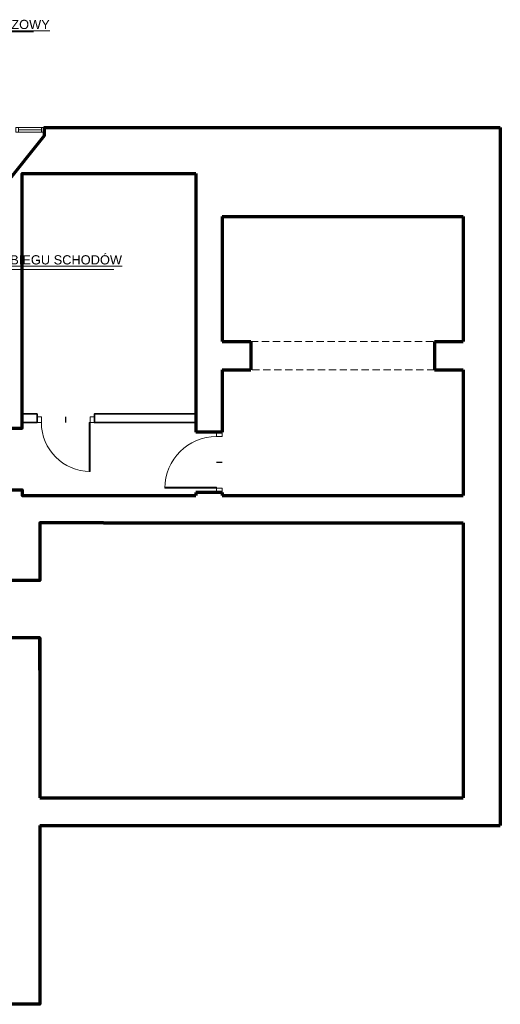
# Model space of a CAD drawing. Header units: centimetres. Extents: x 0 to 8068, y -312 to 10136.
# Tile 3 of 14: x 1282 to 2120, y -312 to 1404. Entities that reach past the tile are written whole.
import ezdxf
from ezdxf import colors
from ezdxf.entities.mleader import LeaderData, LeaderLine
from ezdxf.math import Vec2, Vec3

# ---------------------------------------------------------------- set-up
doc = ezdxf.new("R2010")
doc.units = ezdxf.units.CM
doc.linetypes.add('DASHED', pattern=[19.05, 12.7, -6.35])
doc.layers.get('0').update_dxf_attribs({"lineweight": 13})
doc.layers.add('A_OPIS', color=241, linetype='Continuous', lineweight=13)
for name, color, linetype, lineweight, true_color in [('INW_DRZWI', 7, 'Continuous', 13, 0x838383), ('INW_NIEWIDOCZNE', 7, 'DASHED', 5, 0x838383), ('INW_OKNA', 7, 'Continuous', 13, 0x838383), ('INW_ŚCIANY  DZIAŁOWE', 7, 'Continuous', 35, 0x838383), ('INW_ŚCIANY KONSTRUKCYJNE', 7, 'Continuous', 70, 0x838383)]:
    doc.layers.add(name, color=color, linetype=linetype, lineweight=lineweight, true_color=true_color)
doc.styles.add('100 ARIAL', font='arial.ttf', dxfattribs={"height": 16})

# ---------------------------------------------------------------- blocks, each defined once
blk = doc.blocks.new('*U292')
for points in [[(-85, 0), (-83.1, 0), (-83.1, 85), (-85, 85)], [(-85, 0), (-92.5, 0), (-92.5, -10), (-85, -10)], [(7.5, 0), (0, 0), (0, -10), (7.5, -10)]]:
    blk.add_lwpolyline(points, close=True)
blk.add_arc((-85, 0), 85, 0, 90)
at = {"layer": 'Defpoints'}
blk.add_lwpolyline([(-42.5, 0), (-42.5, -10)], dxfattribs=at)
blk = doc.blocks.new('*U398')
for points in [[(-90, 0), (-88, 0), (-88, 90), (-90, 90)], [(-90, 0), (-97.5, 0), (-97.5, -10), (-90, -10)], [(7.5, 0), (0, 0), (0, -10), (7.5, -10)]]:
    blk.add_lwpolyline(points, close=True)
blk.add_arc((-90, 0), 90, 0, 90)
at = {"layer": 'Defpoints'}
blk.add_lwpolyline([(-45, 0), (-45, -10)], dxfattribs=at)
blk = doc.blocks.new('*U409')
for points in [[(-50, -4), (-45, -4), (-45, 4), (-50, 4), (-50, -4)], [(-5, 4), (-45, 4)], [(-5, 0), (-45, 0)], [(-5, -4), (0, -4), (0, 4), (-5, 4), (-5, -4)], [(-5, -4), (-45, -4)]]:
    blk.add_lwpolyline(points)
blk = doc.blocks.new('_DotSmall')
at = {"color": 0, "linetype": 'ByBlock', "const_width": 0.5}
blk.add_lwpolyline([(-0.0625, 0, 1), (0.0625, 0, 1)], format="xyb", close=True, dxfattribs=at)

msp = doc.modelspace()

# ---------------------------------------------------------------- linework, layer by layer
at = {"layer": 'INW_NIEWIDOCZNE'}
for p, q in [((1685.378, 843.247), (2005.274, 843.247)), ((2005.274, 794.247), (1685.378, 794.247))]:
    msp.add_line(p, q, dxfattribs=at)
at = {"layer": 'INW_ŚCIANY  DZIAŁOWE'}
for points in [[(1286.274, 717.202), (1312.415, 717.202), (1312.415, 702.202), (1286.274, 702.202)], [(1589.378, 717.202), (1412.415, 717.202), (1412.415, 702.202), (1589.378, 702.202)]]:
    msp.add_lwpolyline(points, dxfattribs=at)
at = {"layer": 'INW_ŚCIANY KONSTRUKCYJNE'}
for p, q in [((1635.274, 1061.247), (2055.274, 1061.247)), ((1635.274, 843.247), (1685.378, 843.247)), ((1685.378, 843.247), (1685.378, 794.247)), ((2005.274, 843.247), (2005.274, 794.247)), ((2005.274, 843.247), (2055.274, 843.247)), ((1635.274, 794.247), (1685.378, 794.247)), ((2005.274, 794.247), (2055.274, 794.247)), ((1635.378, 685.442), (1589.378, 685.442)), ((1428.22, 575.247), (1589.378, 575.247)), ((1635.378, 580.442), (1589.378, 580.442)), ((1635.378, 575.247), (2055.274, 575.247)), ((1428.22, 527.247), (2055.274, 527.247)), ((1317.274, 327.247), (1317.274, 48.247)), ((1317.274, 48.247), (2055.274, 48.247)), ((1317.274, 0.247), (2120.274, 0.247)), ((1317.274, 0.247), (2120.274, 0.247))]:
    msp.add_line(p, q, dxfattribs=at)
for points in [[(1256.274, 1116.247), (1325.081, 1202.341), (1325.081, 1216.247), (2120.274, 1216.247)], [(2120.274, 1216.247), (2120.274, 0.247)], [(1256.274, 1116.247), (1256.274, 692.202), (1286.274, 692.202), (1286.274, 1136.247), (1589.378, 1136.247)], [(1589.378, 1136.247), (1589.378, 685.442)], [(1635.378, 1061.247), (1635.378, 843.247)], [(2055.274, 1061.247), (2055.274, 843.247)], [(1635.378, 794.247), (1635.378, 685.442)], [(2055.274, 794.247), (2055.274, 575.247)], [(1428.22, 527.247), (1317.274, 527.247), (1317.274, 427.247), (1252.274, 427.247), (1252.274, 527.247), (1075.274, 527.247), (1075.274, 575.247), (1111.274, 575.247), (1111.274, 600.247), (1141.274, 600.247), (1141.274, 575.247), (1256.274, 575.247), (1256.274, 585.247), (1286.274, 585.247), (1286.274, 575.247), (1428.22, 575.247)], [(1589.378, 580.442), (1589.378, 575.247)], [(1635.378, 580.442), (1635.378, 575.247)], [(2055.274, 527.247), (2055.274, 48.247)], [(1317.274, 270.879), (1317.274, 327.247), (1252.274, 327.247), (1252.274, 270.879)], [(1317.274, 0.247), (1317.274, -311.623), (733.274, -311.623), (733.274, 0.247)]]:
    msp.add_lwpolyline(points, dxfattribs=at)

# ---------------------------------------------------------------- block references
at = {"layer": 'INW_DRZWI'}
for name, p, rotation in [('*U292', (1319.915, 702.202), 180), ('*U398', (1625.378, 677.942), 89.99999999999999)]:
    msp.add_blockref(name, p, dxfattribs=dict(at, rotation=rotation))
at = {"layer": 'INW_OKNA'}
msp.add_blockref('*U409', (1325.081, 1212.247), dxfattribs=at)

# ---------------------------------------------------------------- leaders
at = {"layer": 'A_OPIS'}
ml = msp.add_multileader_mtext('Standard', dxfattribs=at)
ml.set_content('\\LISTN. ZESTAW WODOMIERZOWY', color=256, style='100 ARIAL')
ml.set_leader_properties(color=256, linetype='ByLayer', lineweight=-1)
ml.set_arrow_properties(name='DOTSMALL')
ml.build(insert=Vec2(0, 0))
ml.multileader.update_dxf_attribs({"text_left_attachment_type": 5, "text_right_attachment_type": 5, "dogleg_length": 1, "arrow_head_size": 30})
ctx = ml.context
ctx.base_point, ctx.char_height, ctx.arrow_head_size, ctx.landing_gap_size, ctx.plane_origin = Vec3(966.936, 1383.083), 16, 30, 10, Vec3(838.612, 1444.93)
ctx.left_attachment, ctx.right_attachment = 5, 5
notes = []
notes.append((ctx, [(0, (1, 1, 0), (965.936, 1383.083), (1, 0), 1, [(0, [(940, 1220)], 0, [])])]))
ctx.mtext.insert, ctx.mtext.flow_direction = Vec3(976.936, 1404.089), 5
ml = msp.add_multileader_mtext('Standard', dxfattribs=at)
ml.set_content('\\LDEMONTAŻ BIEGU SCHODÓW', color=256, style='100 ARIAL')
ml.set_leader_properties(color=256, linetype='ByLayer', lineweight=-1)
ml.set_arrow_properties(name='DOTSMALL')
ml.build(insert=Vec2(0, 0))
ml.multileader.update_dxf_attribs({"text_left_attachment_type": 5, "text_right_attachment_type": 5, "dogleg_length": 1, "arrow_head_size": 30})
ctx = ml.context
ctx.base_point, ctx.char_height, ctx.arrow_head_size, ctx.landing_gap_size, ctx.plane_origin = Vec3(1123.936, 969.083), 16, 30, 10, Vec3(995.612, 1030.93)
ctx.left_attachment, ctx.right_attachment = 5, 5
notes.append((ctx, [(0, (1, 1, 0), (1122.936, 969.083), (1, 0), 1, [(0, [(1097, 926)], 0, [])])]))
ctx.mtext.insert, ctx.mtext.flow_direction = Vec3(1133.936, 993.849), 5
for ctx, leaders in notes:
    for number, flags, end, landing, length, lines in leaders:
        leader = LeaderData()
        leader.index, (leader.has_last_leader_line, leader.has_dogleg_vector, leader.attachment_direction) = number, flags
        leader.last_leader_point, leader.dogleg_vector, leader.dogleg_length = Vec3(end), Vec3(landing), length
        for number, points, colour, breaks in lines:
            line = LeaderLine()
            line.index, line.vertices, line.color, line.breaks = number, Vec3.list(points), colors.encode_raw_color(colour), breaks
            leader.lines.append(line)
        ctx.leaders.append(leader)

doc.saveas('drawing.dxf')
